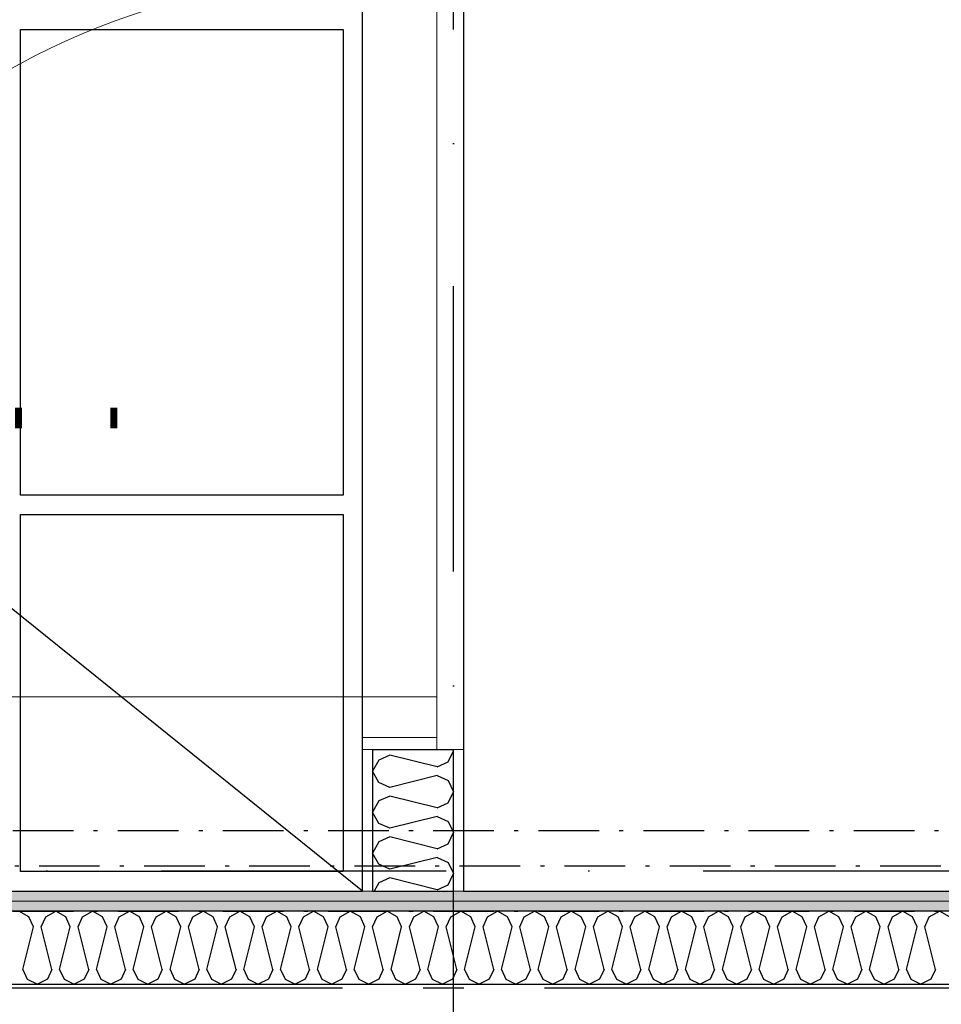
# Model space of a CAD drawing. Header units: millimetres. Extents: x -173281 to 144469, y -85977 to 83288.
# Tile 103 of 256: x -71910 to -70770, y -28237 to -27019. Entities that reach past the tile are written whole.
import ezdxf
from ezdxf.enums import TextEntityAlignment as Align

# ---------------------------------------------------------------- set-up
doc = ezdxf.new("R2010")
doc.units = ezdxf.units.MM
doc.header["$LTSCALE"] = 0.5
doc.header["$MEASUREMENT"] = 0
for name, pattern in [('Akselinje', [1500, 1000, -200, 100, -200]), ('Over snittplan', [260, 150, -50, 10, -50]), ('PLINE', [0]), ('Prikk & stiplet', [1340.555525, 705.555534, -352.777767, 0, -282.222223])]:
    doc.linetypes.add(name, pattern=pattern)
for name, color, linetype in [('223- Bjelker', 7, 'Continuous'), ('242- Ikke-bærende innervegger', 7, 'Continuous'), ('242- Ikke-bærende innervegger (Skravur)', 7, 'Continuous'), ('242- Ikke-bærende innervegger (Skravur)(Nye konstruksjoner)', 7, 'Continuous'), ('242- Ikke-bærende innervegger(Nye konstruksjoner)', 7, 'Continuous'), ('244- Vinduer_ dører_ foldevegger(Nye konstruksjoner)', 7, 'Continuous'), ('256- Faste himlinger og overflatebehandling(Nye konstruksjoner)', 7, 'Continuous'), ('257- Systemhimlinger(Nye konstruksjoner)', 7, 'Continuous'), ('82-- Modullinjer', 7, 'Continuous'), ('852- Snittmarkør', 7, 'Continuous'), ('852- Teknisk_symbolsk informasjon_ bygning(Nye konstruksjoner)', 7, 'Continuous'), ('862- M___Nettoareal(Nye konstruksjoner)', 7, 'Continuous'), ('862- M___Nettoareal(Polylinje)(Nye konstruksjoner)', 7, 'Continuous'), ('862- M___Nettoareal(Tekst)(Nye konstruksjoner)', 7, 'Continuous')]:
    doc.layers.add(name, color=color, linetype=linetype)
for name, color, linetype, lineweight in [('234- Vinduer_ dører_ porter(Nye konstruksjoner)', 7, 'Continuous', 0), ('236- Innvendig kledning og overflate', 7, 'Continuous', 0), ('236- Innvendig kledning og overflate(Nye konstruksjoner)', 7, 'Continuous', 0)]:
    doc.layers.add(name, color=color, linetype=linetype, lineweight=lineweight)
doc.styles.add('GENERATED_STYLE_1', font='arial.ttf')
doc.styles.add('GENERATED_STYLE_2', font='arial.ttf')
pattern_1 = [(180, (0, 0), (0, 86.60254), [0, -50]), (180, (-25, -43.3), (0, 86.60254), [0, -50])]
pattern_2 = [(270, (0, 0), (86.60254, 0), [0, -50]), (270, (43.3, -25), (86.60254, 0), [0, -50])]

# ---------------------------------------------------------------- blocks, each defined once
blk = doc.blocks.new('Teknisk_A-134_20', base_point=(-69422.5, -27267.9))
at = {"layer": '862- M___Nettoareal(Polylinje)(Nye konstruksjoner)', "linetype": 'PLINE', "flags": 128}
blk.add_lwpolyline([(-71360.7, -25946.9), (-71360.7, -28096.9), (-68548.2, -28096.9), (-67983.2, -28096.9), (-67885.7, -28096.9), (-67885.7, -25891.9), (-68658.2, -25891.9), (-68658.2, -25946.9)], close=True, dxfattribs=at)
at = {"layer": '862- M___Nettoareal(Tekst)(Nye konstruksjoner)', "style": 'GENERATED_STYLE_1'}
for tag, height, p in [('DUMMY_862', 150, (-69540.4, -26924.9)), ('ROOM_NAME', 150, (-69540.4, -27645.1)), ('DUMMY_861', 100, (-69697.5, -27244.9)), ('ROOM_NUMBER', 100, (-69697.5, -27633.7)), ('DUMMY_863', 100, (-69304.7, -27610.8))]:
    blk.add_attdef(tag, text='', height=height, rotation=90, dxfattribs=at).set_placement(p, align=Align.TOP_LEFT)
blk = doc.blocks.new('Lager_A-121_28', base_point=(-73471.4, -27508.3))
at = {"layer": '862- M___Nettoareal(Polylinje)(Nye konstruksjoner)', "linetype": 'PLINE', "flags": 128}
blk.add_lwpolyline([(-74143.2, -25946.9), (-74143.2, -28096.9), (-71485.7, -28096.9), (-71485.7, -25946.9)], close=True, dxfattribs=at)
at = {"layer": '862- M___Nettoareal(Tekst)(Nye konstruksjoner)', "style": 'GENERATED_STYLE_1'}
for tag, height, p in [('DUMMY_862', 150, (-73589.3, -27245.2)), ('ROOM_NAME', 150, (-73589.3, -27805.6)), ('DUMMY_861', 100, (-73746.4, -27405.4)), ('ROOM_NUMBER', 100, (-73746.4, -27794.2)), ('DUMMY_863', 100, (-73353.6, -27771.4))]:
    blk.add_attdef(tag, text='', height=height, rotation=90, dxfattribs=at).set_placement(p, align=Align.TOP_LEFT)
blk = doc.blocks.new('*X385')
at = {"layer": '242- Ikke-bærende innervegger (Skravur)', "linetype": 'PLINE'}
for p, q in [((-71898.1, -28128.9), (-71910.5, -28121.9)), ((-71877.4, -28128.9), (-71865, -28121.9)), ((-71852.5, -28128.9), (-71865, -28121.9)), ((-71831.9, -28128.9), (-71819.5, -28121.9)), ((-71807, -28128.9), (-71819.5, -28121.9)), ((-71786.4, -28128.9), (-71773.9, -28121.9)), ((-71761.5, -28128.9), (-71773.9, -28121.9)), ((-71740.8, -28128.9), (-71728.4, -28121.9)), ((-71716, -28128.9), (-71728.4, -28121.9)), ((-71695.3, -28128.9), (-71682.9, -28121.9)), ((-71670.4, -28128.9), (-71682.9, -28121.9)), ((-71649.8, -28128.9), (-71637.3, -28121.9)), ((-71624.9, -28128.9), (-71637.3, -28121.9)), ((-71604.2, -28128.9), (-71591.8, -28121.9)), ((-71579.4, -28128.9), (-71591.8, -28121.9)), ((-71558.7, -28128.9), (-71546.3, -28121.9)), ((-71533.9, -28128.9), (-71546.3, -28121.9)), ((-71513.2, -28128.9), (-71500.8, -28121.9)), ((-71488.3, -28128.9), (-71500.8, -28121.9)), ((-71467.7, -28128.9), (-71455.2, -28121.9)), ((-71442.8, -28128.9), (-71455.2, -28121.9)), ((-71422.1, -28128.9), (-71409.7, -28121.9)), ((-71397.3, -28128.9), (-71409.7, -28121.9)), ((-71376.6, -28128.9), (-71364.2, -28121.9)), ((-71351.7, -28128.9), (-71364.2, -28121.9)), ((-71331.1, -28128.9), (-71318.6, -28121.9)), ((-71306.2, -28128.9), (-71318.6, -28121.9)), ((-71285.6, -28128.9), (-71273.1, -28121.9)), ((-71260.7, -28128.9), (-71273.1, -28121.9)), ((-71240, -28128.9), (-71227.6, -28121.9)), ((-71215.2, -28128.9), (-71227.6, -28121.9)), ((-71194.5, -28128.9), (-71182.1, -28121.9)), ((-71169.6, -28128.9), (-71182.1, -28121.9)), ((-71149, -28128.9), (-71136.5, -28121.9)), ((-71124.1, -28128.9), (-71136.5, -28121.9)), ((-71103.4, -28128.9), (-71091, -28121.9)), ((-71078.6, -28128.9), (-71091, -28121.9)), ((-71057.9, -28128.9), (-71045.5, -28121.9)), ((-71033.1, -28128.9), (-71045.5, -28121.9)), ((-71012.4, -28128.9), (-71000, -28121.9)), ((-70987.5, -28128.9), (-71000, -28121.9)), ((-70966.9, -28128.9), (-70954.4, -28121.9)), ((-70942, -28128.9), (-70954.4, -28121.9)), ((-70921.3, -28128.9), (-70908.9, -28121.9)), ((-70896.5, -28128.9), (-70908.9, -28121.9)), ((-70875.8, -28128.9), (-70863.4, -28121.9)), ((-70850.9, -28128.9), (-70863.4, -28121.9)), ((-70830.3, -28128.9), (-70817.8, -28121.9)), ((-70805.4, -28128.9), (-70817.8, -28121.9)), ((-70784.8, -28128.9), (-70772.3, -28121.9)), ((-70759.9, -28128.9), (-70772.3, -28121.9)), ((-71892.5, -28141.1), (-71898.1, -28128.9)), ((-71883, -28141.1), (-71877.4, -28128.9)), ((-71847, -28141.1), (-71852.5, -28128.9)), ((-71837.4, -28141.1), (-71831.9, -28128.9)), ((-71801.5, -28141.1), (-71807, -28128.9)), ((-71791.9, -28141.1), (-71786.4, -28128.9)), ((-71755.9, -28141.1), (-71761.5, -28128.9)), ((-71746.4, -28141.1), (-71740.8, -28128.9)), ((-71710.4, -28141.1), (-71716, -28128.9)), ((-71700.9, -28141.1), (-71695.3, -28128.9)), ((-71664.9, -28141.1), (-71670.4, -28128.9)), ((-71655.3, -28141.1), (-71649.8, -28128.9)), ((-71619.4, -28141.1), (-71624.9, -28128.9)), ((-71609.8, -28141.1), (-71604.2, -28128.9)), ((-71573.8, -28141.1), (-71579.4, -28128.9)), ((-71564.3, -28141.1), (-71558.7, -28128.9)), ((-71528.3, -28141.1), (-71533.9, -28128.9)), ((-71518.7, -28141.1), (-71513.2, -28128.9)), ((-71482.8, -28141.1), (-71488.3, -28128.9)), ((-71473.2, -28141.1), (-71467.7, -28128.9)), ((-71437.3, -28141.1), (-71442.8, -28128.9)), ((-71427.7, -28141.1), (-71422.1, -28128.9)), ((-71391.7, -28141.1), (-71397.3, -28128.9)), ((-71382.2, -28141.1), (-71376.6, -28128.9)), ((-71346.2, -28141.1), (-71351.7, -28128.9)), ((-71336.6, -28141.1), (-71331.1, -28128.9)), ((-71300.7, -28141.1), (-71306.2, -28128.9)), ((-71291.1, -28141.1), (-71285.6, -28128.9)), ((-71255.1, -28141.1), (-71260.7, -28128.9)), ((-71245.6, -28141.1), (-71240, -28128.9)), ((-71209.6, -28141.1), (-71215.2, -28128.9)), ((-71200, -28141.1), (-71194.5, -28128.9)), ((-71164.1, -28141.1), (-71169.6, -28128.9)), ((-71154.5, -28141.1), (-71149, -28128.9)), ((-71118.6, -28141.1), (-71124.1, -28128.9)), ((-71109, -28141.1), (-71103.4, -28128.9)), ((-71073, -28141.1), (-71078.6, -28128.9)), ((-71063.5, -28141.1), (-71057.9, -28128.9)), ((-71027.5, -28141.1), (-71033.1, -28128.9)), ((-71017.9, -28141.1), (-71012.4, -28128.9)), ((-70982, -28141.1), (-70987.5, -28128.9)), ((-70972.4, -28141.1), (-70966.9, -28128.9)), ((-70936.4, -28141.1), (-70942, -28128.9)), ((-70926.9, -28141.1), (-70921.3, -28128.9)), ((-70890.9, -28141.1), (-70896.5, -28128.9)), ((-70881.4, -28141.1), (-70875.8, -28128.9)), ((-70845.4, -28141.1), (-70850.9, -28128.9)), ((-70835.8, -28141.1), (-70830.3, -28128.9)), ((-70799.9, -28141.1), (-70805.4, -28128.9)), ((-70790.3, -28141.1), (-70784.8, -28128.9)), ((-71905.7, -28193.9), (-71892.5, -28141.1)), ((-71869.8, -28193.9), (-71883, -28141.1)), ((-71860.2, -28193.9), (-71847, -28141.1)), ((-71824.2, -28193.9), (-71837.4, -28141.1)), ((-71814.7, -28193.9), (-71801.5, -28141.1)), ((-71778.7, -28193.9), (-71791.9, -28141.1)), ((-71769.1, -28193.9), (-71755.9, -28141.1)), ((-71733.2, -28193.9), (-71746.4, -28141.1)), ((-71723.6, -28193.9), (-71710.4, -28141.1)), ((-71687.7, -28193.9), (-71700.9, -28141.1)), ((-71678.1, -28193.9), (-71664.9, -28141.1)), ((-71642.1, -28193.9), (-71655.3, -28141.1)), ((-71632.6, -28193.9), (-71619.4, -28141.1)), ((-71596.6, -28193.9), (-71609.8, -28141.1)), ((-71587, -28193.9), (-71573.8, -28141.1)), ((-71551.1, -28193.9), (-71564.3, -28141.1)), ((-71541.5, -28193.9), (-71528.3, -28141.1)), ((-71505.5, -28193.9), (-71518.7, -28141.1)), ((-71496, -28193.9), (-71482.8, -28141.1)), ((-71460, -28193.9), (-71473.2, -28141.1)), ((-71450.4, -28193.9), (-71437.3, -28141.1)), ((-71414.5, -28193.9), (-71427.7, -28141.1)), ((-71404.9, -28193.9), (-71391.7, -28141.1)), ((-71369, -28193.9), (-71382.2, -28141.1)), ((-71359.4, -28193.9), (-71346.2, -28141.1)), ((-71323.4, -28193.9), (-71336.6, -28141.1)), ((-71313.9, -28193.9), (-71300.7, -28141.1)), ((-71277.9, -28193.9), (-71291.1, -28141.1)), ((-71268.3, -28193.9), (-71255.1, -28141.1)), ((-71232.4, -28193.9), (-71245.6, -28141.1)), ((-71222.8, -28193.9), (-71209.6, -28141.1)), ((-71186.9, -28193.9), (-71200, -28141.1)), ((-71177.3, -28193.9), (-71164.1, -28141.1)), ((-71141.3, -28193.9), (-71154.5, -28141.1)), ((-71131.8, -28193.9), (-71118.6, -28141.1)), ((-71095.8, -28193.9), (-71109, -28141.1)), ((-71086.2, -28193.9), (-71073, -28141.1)), ((-71050.3, -28193.9), (-71063.5, -28141.1)), ((-71040.7, -28193.9), (-71027.5, -28141.1)), ((-71004.7, -28193.9), (-71017.9, -28141.1)), ((-70995.2, -28193.9), (-70982, -28141.1)), ((-70959.2, -28193.9), (-70972.4, -28141.1)), ((-70949.6, -28193.9), (-70936.4, -28141.1)), ((-70913.7, -28193.9), (-70926.9, -28141.1)), ((-70904.1, -28193.9), (-70890.9, -28141.1)), ((-70868.2, -28193.9), (-70881.4, -28141.1)), ((-70858.6, -28193.9), (-70845.4, -28141.1)), ((-70822.6, -28193.9), (-70835.8, -28141.1)), ((-70813.1, -28193.9), (-70799.9, -28141.1)), ((-70777.1, -28193.9), (-70790.3, -28141.1)), ((-71905.7, -28193.9), (-71900.2, -28206)), ((-71869.8, -28193.9), (-71875.3, -28206)), ((-71860.2, -28193.9), (-71854.6, -28206)), ((-71824.2, -28193.9), (-71829.8, -28206)), ((-71814.7, -28193.9), (-71809.1, -28206)), ((-71778.7, -28193.9), (-71784.3, -28206)), ((-71769.1, -28193.9), (-71763.6, -28206)), ((-71733.2, -28193.9), (-71738.7, -28206)), ((-71723.6, -28193.9), (-71718.1, -28206)), ((-71687.7, -28193.9), (-71693.2, -28206)), ((-71678.1, -28193.9), (-71672.5, -28206)), ((-71642.1, -28193.9), (-71647.7, -28206)), ((-71632.6, -28193.9), (-71627, -28206)), ((-71596.6, -28193.9), (-71602.1, -28206)), ((-71587, -28193.9), (-71581.5, -28206)), ((-71551.1, -28193.9), (-71556.6, -28206)), ((-71541.5, -28193.9), (-71536, -28206)), ((-71505.5, -28193.9), (-71511.1, -28206)), ((-71496, -28193.9), (-71490.4, -28206)), ((-71460, -28193.9), (-71465.6, -28206)), ((-71450.4, -28193.9), (-71444.9, -28206)), ((-71414.5, -28193.9), (-71420, -28206)), ((-71404.9, -28193.9), (-71399.4, -28206)), ((-71369, -28193.9), (-71374.5, -28206)), ((-71359.4, -28193.9), (-71353.8, -28206)), ((-71323.4, -28193.9), (-71329, -28206)), ((-71313.9, -28193.9), (-71308.3, -28206)), ((-71277.9, -28193.9), (-71283.5, -28206)), ((-71268.3, -28193.9), (-71262.8, -28206)), ((-71232.4, -28193.9), (-71237.9, -28206)), ((-71222.8, -28193.9), (-71217.3, -28206)), ((-71186.9, -28193.9), (-71192.4, -28206)), ((-71177.3, -28193.9), (-71171.7, -28206)), ((-71141.3, -28193.9), (-71146.9, -28206)), ((-71131.8, -28193.9), (-71126.2, -28206)), ((-71095.8, -28193.9), (-71101.3, -28206)), ((-71086.2, -28193.9), (-71080.7, -28206)), ((-71050.3, -28193.9), (-71055.8, -28206)), ((-71040.7, -28193.9), (-71035.2, -28206)), ((-71004.7, -28193.9), (-71010.3, -28206)), ((-70995.2, -28193.9), (-70989.6, -28206)), ((-70959.2, -28193.9), (-70964.8, -28206)), ((-70949.6, -28193.9), (-70944.1, -28206)), ((-70913.7, -28193.9), (-70919.2, -28206)), ((-70904.1, -28193.9), (-70898.6, -28206)), ((-70868.2, -28193.9), (-70873.7, -28206)), ((-70858.6, -28193.9), (-70853, -28206)), ((-70822.6, -28193.9), (-70828.2, -28206)), ((-70813.1, -28193.9), (-70807.5, -28206)), ((-70777.1, -28193.9), (-70782.7, -28206)), ((-71900.2, -28206), (-71887.7, -28211.9)), ((-71875.3, -28206), (-71887.7, -28211.9)), ((-71854.6, -28206), (-71842.2, -28211.9)), ((-71829.8, -28206), (-71842.2, -28211.9)), ((-71809.1, -28206), (-71796.7, -28211.9)), ((-71784.3, -28206), (-71796.7, -28211.9)), ((-71763.6, -28206), (-71751.2, -28211.9)), ((-71738.7, -28206), (-71751.2, -28211.9)), ((-71718.1, -28206), (-71705.6, -28211.9)), ((-71693.2, -28206), (-71705.6, -28211.9)), ((-71672.5, -28206), (-71660.1, -28211.9)), ((-71647.7, -28206), (-71660.1, -28211.9)), ((-71627, -28206), (-71614.6, -28211.9)), ((-71602.1, -28206), (-71614.6, -28211.9)), ((-71581.5, -28206), (-71569.1, -28211.9)), ((-71556.6, -28206), (-71569.1, -28211.9)), ((-71536, -28206), (-71523.5, -28211.9)), ((-71511.1, -28206), (-71523.5, -28211.9)), ((-71490.4, -28206), (-71478, -28211.9)), ((-71465.6, -28206), (-71478, -28211.9)), ((-71444.9, -28206), (-71432.5, -28211.9)), ((-71420, -28206), (-71432.5, -28211.9)), ((-71399.4, -28206), (-71386.9, -28211.9)), ((-71374.5, -28206), (-71386.9, -28211.9)), ((-71353.8, -28206), (-71341.4, -28211.9)), ((-71329, -28206), (-71341.4, -28211.9)), ((-71308.3, -28206), (-71295.9, -28211.9)), ((-71283.5, -28206), (-71295.9, -28211.9)), ((-71262.8, -28206), (-71250.4, -28211.9)), ((-71237.9, -28206), (-71250.4, -28211.9)), ((-71217.3, -28206), (-71204.8, -28211.9)), ((-71192.4, -28206), (-71204.8, -28211.9)), ((-71171.7, -28206), (-71159.3, -28211.9)), ((-71146.9, -28206), (-71159.3, -28211.9)), ((-71126.2, -28206), (-71113.8, -28211.9)), ((-71101.3, -28206), (-71113.8, -28211.9)), ((-71080.7, -28206), (-71068.2, -28211.9)), ((-71055.8, -28206), (-71068.2, -28211.9)), ((-71035.2, -28206), (-71022.7, -28211.9)), ((-71010.3, -28206), (-71022.7, -28211.9)), ((-70989.6, -28206), (-70977.2, -28211.9)), ((-70964.8, -28206), (-70977.2, -28211.9)), ((-70944.1, -28206), (-70931.7, -28211.9)), ((-70919.2, -28206), (-70931.7, -28211.9)), ((-70898.6, -28206), (-70886.1, -28211.9)), ((-70873.7, -28206), (-70886.1, -28211.9)), ((-70853, -28206), (-70840.6, -28211.9)), ((-70828.2, -28206), (-70840.6, -28211.9)), ((-70807.5, -28206), (-70795.1, -28211.9)), ((-70782.7, -28206), (-70795.1, -28211.9))]:
    blk.add_line(p, q, dxfattribs=at)
blk = doc.blocks.new('*X891')
at = {"layer": '242- Ikke-bærende innervegger (Skravur)(Nye konstruksjoner)', "linetype": 'PLINE'}
for p, q in [((-71451.9, -27928.8), (-71465.5, -27934.9)), ((-71393.2, -27943.4), (-71451.9, -27928.8)), ((-71379.7, -27937.3), (-71373.2, -27923.5)), ((-71373.9, -27921.9), (-71373.2, -27923.5)), ((-71465.5, -27934.9), (-71473.2, -27948.8)), ((-71393.2, -27943.4), (-71379.7, -27937.3)), ((-71465.5, -27962.6), (-71473.2, -27948.8)), ((-71451.9, -27968.7), (-71465.5, -27962.6)), ((-71393.2, -27954.1), (-71451.9, -27968.7)), ((-71393.2, -27954.1), (-71379.7, -27960.2)), ((-71379.7, -27960.2), (-71373.2, -27974)), ((-71379.7, -27987.9), (-71373.2, -27974)), ((-71465.5, -27985.5), (-71473.2, -27999.3)), ((-71451.9, -27979.4), (-71465.5, -27985.5)), ((-71393.2, -27994), (-71451.9, -27979.4)), ((-71393.2, -27994), (-71379.7, -27987.9)), ((-71465.5, -28013.2), (-71473.2, -27999.3)), ((-71451.9, -28019.3), (-71465.5, -28013.2)), ((-71393.2, -28004.7), (-71451.9, -28019.3)), ((-71393.2, -28004.7), (-71379.7, -28010.8)), ((-71379.7, -28010.8), (-71373.2, -28024.6)), ((-71379.7, -28038.4), (-71373.2, -28024.6)), ((-71465.5, -28036.1), (-71473.2, -28049.9)), ((-71451.9, -28029.9), (-71465.5, -28036.1)), ((-71393.2, -28044.6), (-71451.9, -28029.9)), ((-71393.2, -28044.6), (-71379.7, -28038.4)), ((-71465.5, -28063.7), (-71473.2, -28049.9)), ((-71393.2, -28055.2), (-71451.9, -28069.9)), ((-71393.2, -28055.2), (-71379.7, -28061.4)), ((-71379.7, -28061.4), (-71373.2, -28075.2)), ((-71451.9, -28069.9), (-71465.5, -28063.7)), ((-71379.7, -28089), (-71373.2, -28075.2)), ((-71465.5, -28086.7), (-71471.2, -28096.9)), ((-71451.9, -28080.5), (-71465.5, -28086.7)), ((-71393.2, -28095.2), (-71451.9, -28080.5)), ((-71393.2, -28095.2), (-71379.7, -28089))]:
    blk.add_line(p, q, dxfattribs=at)
blk = doc.blocks.new('Dørstempel[83]', base_point=(-71360.7, -27411.9))
at = {"layer": '852- Teknisk_symbolsk informasjon_ bygning(Nye konstruksjoner)', "char_height": 75, "attachment_point": 1, "rotation": 90, "style": 'GENERATED_STYLE_1'}
for s, insert in [('\\A1;{\\pql;\\pt0,50;\\fArial|b0|i0|c0|p0;\\W1.000000;x2\xa0090\\fArial|b0|i0|c0|p0;\\W1.000000;\\A1{\\H.66x;\\S^  ;}\\fArial|b0|i0|c0|p0;\\W1.000000;\\fArial|b0|i0|c0|p0;\\W1.000000;\\A1{\\H.66x;\\S^  ;}}', (-72175.7, -27340.5)), ('\\A1;{\\pql;\\pt0,50;\\fArial|b0|i0|c0|p0;\\W1.000000;990\\fArial|b0|i0|c0|p0;\\W1.000000;\\A1{\\H.66x;\\S^  ;}\\fArial|b0|i0|c0|p0;\\W1.000000;\\fArial|b0|i0|c0|p0;\\W1.000000;\\A1{\\H.66x;\\S^  ;}}', (-72175.7, -27512.1))]:
    blk.add_mtext(s, dxfattribs=dict(at, insert=insert))
at = {"layer": '852- Teknisk_symbolsk informasjon_ bygning(Nye konstruksjoner)', "style": 'GENERATED_STYLE_1'}
for tag, p in [('DUMMY_228', (-72192.8, -27031.7)), ('DUMMY_230', (-72074.9, -27512.1)), ('DUMMY_232', (-71957.1, -27529.3)), ('DUMMY_234', (-71839.2, -27529.3))]:
    blk.add_attdef(tag, text='', height=75, rotation=90, dxfattribs=at).set_placement(p, align=Align.TOP_LEFT)
blk.add_attdef('AC_WIDO_ID', text='', height=100, rotation=90, dxfattribs=at).set_placement((-72192.8, -27379.4), align=Align.BOTTOM_CENTER)
for tag, p in [('DUMMY_229', (-72074.9, -27569.3)), ('DUMMY_231', (-71957.1, -27569.3)), ('DUMMY_233', (-71839.2, -27569.3)), ('strUnitPrefix', (-72192.8, -27586.4))]:
    blk.add_attdef(tag, text='', height=75, rotation=90, dxfattribs=at).set_placement(p, align=Align.TOP_RIGHT)
blk = doc.blocks.new('Dør[42]')
at = {"layer": '234- Vinduer_ dører_ porter(Nye konstruksjoner)', "linetype": 'PLINE'}
for p, q in [((-71485.7, -26901.9), (-71485.7, -27921.9)), ((-71485.7, -26916.9), (-71485.7, -26901.9)), ((-71485.7, -26901.9), (-71393.7, -26901.9)), ((-71393.7, -26916.9), (-71393.7, -26901.9)), ((-71360.7, -26901.9), (-71360.7, -27921.9)), ((-71485.7, -26966.9), (-71485.7, -26916.9)), ((-71485.7, -26916.9), (-71393.7, -26916.9)), ((-71393.7, -26916.9), (-71393.7, -26966.9)), ((-71485.7, -26966.9), (-71485.7, -27856.9)), ((-71393.7, -26966.9), (-71485.7, -26966.9)), ((-71393.7, -27856.9), (-71393.7, -26966.9)), ((-71485.7, -27856.9), (-72375.7, -27856.9)), ((-71485.7, -27906.9), (-71485.7, -27856.9)), ((-71485.7, -27856.9), (-71393.7, -27856.9)), ((-71393.7, -27856.9), (-71393.7, -27906.9)), ((-71485.7, -27906.9), (-71485.7, -27921.9)), ((-71393.7, -27906.9), (-71485.7, -27906.9)), ((-71393.7, -27906.9), (-71393.7, -27921.9)), ((-71485.7, -27921.9), (-71393.7, -27921.9))]:
    blk.add_line(p, q, dxfattribs=at)
blk.add_arc((-71485.7, -27856.9), 890, 90, 180, dxfattribs=at)
at = {"layer": '236- Innvendig kledning og overflate(Nye konstruksjoner)', "linetype": 'PLINE'}
for p, q in [((-71485.7, -26901.9), (-71473.2, -26901.9)), ((-71485.7, -26901.9), (-71473.2, -26901.9)), ((-71373.2, -26901.9), (-71360.7, -26901.9)), ((-71485.7, -27921.9), (-71473.2, -27921.9)), ((-71485.7, -27921.9), (-71473.2, -27921.9)), ((-71373.2, -27921.9), (-71360.7, -27921.9))]:
    blk.add_line(p, q, dxfattribs=at)
at = {"layer": '244- Vinduer_ dører_ foldevegger(Nye konstruksjoner)', "linetype": 'PLINE'}
for p, q in [((-71473.2, -26901.9), (-71393.7, -26901.9)), ((-71473.2, -26901.9), (-71393.7, -26901.9)), ((-71393.7, -26901.9), (-71373.2, -26901.9)), ((-71473.2, -27921.9), (-71393.7, -27921.9)), ((-71473.2, -27921.9), (-71393.7, -27921.9)), ((-71393.7, -27921.9), (-71373.2, -27921.9))]:
    blk.add_line(p, q, dxfattribs=at)
at = {"layer": '852- Teknisk_symbolsk informasjon_ bygning(Nye konstruksjoner)'}
ref = blk.add_blockref('Dørstempel[83]', (-71360.7, -27411.9), dxfattribs=at)
ref.add_attrib('AC_WIDO_ID', 'A-134', dxfattribs={"color": 7, "height": 100, "rotation": 90, "style": 'GENERATED_STYLE_1'}).set_placement((-72192.8, -27379.4), align=Align.BOTTOM_CENTER)
ref.add_attrib('strUnitPrefix', 'BxH:', dxfattribs={"color": 7, "height": 75, "rotation": 90, "style": 'GENERATED_STYLE_1'}).set_placement((-72192.8, -27586.4), align=Align.TOP_RIGHT)
ref.add_attrib('DUMMY_232', '-', dxfattribs={"color": 7, "height": 75, "rotation": 90, "style": 'GENERATED_STYLE_1'}).set_placement((-71957.1, -27529.3), align=Align.TOP_LEFT)
ref.add_attrib('DUMMY_234', '-', dxfattribs={"color": 7, "height": 75, "rotation": 90, "style": 'GENERATED_STYLE_1'}).set_placement((-71839.2, -27529.3), align=Align.TOP_LEFT)
blk = doc.blocks.new('Standard grid marker[259]', base_point=(20939.5, -28216.9))
at = {"layer": '82-- Modullinjer', "linetype": 'Akselinje'}
blk.add_line((20739.5, -28216.9), (-81321.3, -28216.9), dxfattribs=at)
at = {"layer": '82-- Modullinjer', "style": 'GENERATED_STYLE_2'}
for tag, p in [('AC_MarkerText_1_1', (-81898.8, -28256.9)), ('AC_MarkerText_1_0', (21062, -28256.9))]:
    blk.add_attdef(tag, text='', height=175, rotation=90, dxfattribs=at).set_placement(p, align=Align.TOP_CENTER)

msp = doc.modelspace()

# ---------------------------------------------------------------- hatches: boundary and pattern name
at = {"layer": '242- Ikke-bærende innervegger (Skravur)', "linetype": 'Continuous'}
h = msp.add_hatch(dxfattribs=at)
h.set_pattern_fill('Gips', color=256, style=0, pattern_type=2)
h.set_pattern_definition(pattern_1)
h.paths.add_polyline_path([(-75210.7, -28096.9), (-75210.7, -28109.4), (-68548.2, -28109.4), (-68548.2, -28096.9)])
h = msp.add_hatch(dxfattribs=at)
h.set_pattern_fill('Gips', color=256, style=0, pattern_type=2)
h.set_pattern_definition(pattern_1)
h.paths.add_polyline_path([(-75210.7, -28121.9), (-68548.2, -28121.9), (-68548.2, -28109.4), (-75210.7, -28109.4)])
at = {"layer": '242- Ikke-bærende innervegger (Skravur)(Nye konstruksjoner)', "linetype": 'Continuous'}
h = msp.add_hatch(dxfattribs=at)
h.set_pattern_fill('Gips', color=256, style=0, pattern_type=2)
h.set_pattern_definition(pattern_2)
h.paths.add_polyline_path([(-71485.7, -28096.9), (-71473.2, -28096.9), (-71473.2, -27921.9), (-71485.7, -27921.9)])
h = msp.add_hatch(dxfattribs=at)
h.set_pattern_fill('Gips', color=256, style=0, pattern_type=2)
h.set_pattern_definition(pattern_2)
h.paths.add_polyline_path([(-71373.2, -28096.9), (-71360.7, -28096.9), (-71360.7, -27921.9), (-71373.2, -27921.9)])

# ---------------------------------------------------------------- linework, layer by layer
at = {"layer": '223- Bjelker', "linetype": 'Over snittplan'}
for p, q in [((-77768.2, -28021.9), (-70408.7, -28021.9)), ((-77768.2, -28121.9), (-70408.7, -28121.9))]:
    msp.add_line(p, q, dxfattribs=at)
at = {"layer": '223- Bjelker', "linetype": 'Prikk & stiplet'}
msp.add_line((-77768.2, -28071.9), (-70408.7, -28071.9), dxfattribs=at)
at = {"layer": '236- Innvendig kledning og overflate', "linetype": 'PLINE'}
msp.add_line((-68548.2, -28109.4), (-75210.7, -28109.4), dxfattribs=at)
at = {"layer": '236- Innvendig kledning og overflate', "linetype": 'PLINE', "flags": 128}
msp.add_lwpolyline([(-68548.2, -28096.9), (-75210.7, -28096.9)], dxfattribs=at)
at = {"layer": '236- Innvendig kledning og overflate(Nye konstruksjoner)', "linetype": 'PLINE'}
for p, q in [((-71485.7, -27921.9), (-71473.2, -27921.9)), ((-71373.2, -27921.9), (-71360.7, -27921.9))]:
    msp.add_line(p, q, dxfattribs=at)
at = {"layer": '236- Innvendig kledning og overflate(Nye konstruksjoner)', "linetype": 'PLINE', "flags": 128}
for points in [[(-71485.7, -27921.9), (-71485.7, -28096.9)], [(-71360.7, -28096.9), (-71360.7, -27921.9)], [(-71485.7, -28096.9), (-71473.2, -28096.9)], [(-71373.2, -28096.9), (-71360.7, -28096.9)]]:
    msp.add_lwpolyline(points, dxfattribs=at)
at = {"layer": '242- Ikke-bærende innervegger', "linetype": 'PLINE'}
msp.add_line((-68758.2, -28121.9), (-75210.7, -28121.9), dxfattribs=at)
at = {"layer": '242- Ikke-bærende innervegger', "linetype": 'PLINE', "flags": 128}
msp.add_lwpolyline([(-75210.7, -28211.9), (-68768.2, -28211.9)], dxfattribs=at)
at = {"layer": '242- Ikke-bærende innervegger(Nye konstruksjoner)', "linetype": 'PLINE'}
for p, q in [((-71473.2, -27921.9), (-71473.2, -28096.9)), ((-71473.2, -27921.9), (-71393.7, -27921.9)), ((-71393.7, -27921.9), (-71373.2, -27921.9)), ((-71373.2, -28096.9), (-71373.2, -27921.9))]:
    msp.add_line(p, q, dxfattribs=at)
at = {"layer": '242- Ikke-bærende innervegger(Nye konstruksjoner)', "linetype": 'PLINE', "flags": 128}
msp.add_lwpolyline([(-71473.2, -28096.9), (-71373.2, -28096.9)], dxfattribs=at)
at = {"layer": '256- Faste himlinger og overflatebehandling(Nye konstruksjoner)', "linetype": 'Over snittplan', "flags": 128}
msp.add_lwpolyline([(-69600.7, -28066.2), (-77218.2, -28066.2)], dxfattribs=at)
at = {"layer": '257- Systemhimlinger(Nye konstruksjoner)', "linetype": 'PLINE'}
msp.add_line((-71485.7, -28096.9), (-74155.7, -25946.9), dxfattribs=at)
at = {"layer": '257- Systemhimlinger(Nye konstruksjoner)', "linetype": 'PLINE', "flags": 128}
for points in [[(-71908.7, -27031.4), (-71509.7, -27031.4)], [(-71908.7, -27607.4), (-71908.7, -27031.4)], [(-71509.7, -27031.4), (-71509.7, -27607.4)], [(-71509.7, -27607.4), (-71908.7, -27607.4)], [(-71908.7, -27631.4), (-71509.7, -27631.4)], [(-71908.7, -28072.9), (-71908.7, -27631.4)], [(-71509.7, -27631.4), (-71509.7, -28072.9)], [(-71509.7, -28072.9), (-71908.7, -28072.9)]]:
    msp.add_lwpolyline(points, dxfattribs=at)
at = {"layer": '852- Snittmarkør', "linetype": 'Prikk & stiplet'}
msp.add_line((-71373.2, -49153.9), (-71373.2, 6068), dxfattribs=at)

# ---------------------------------------------------------------- block references
at = {"layer": '242- Ikke-bærende innervegger'}
msp.add_blockref('*X385', (0, 0), dxfattribs=at)
at = {"layer": '242- Ikke-bærende innervegger(Nye konstruksjoner)'}
msp.add_blockref('*X891', (0, 0), dxfattribs=at)
at = {"layer": '244- Vinduer_ dører_ foldevegger(Nye konstruksjoner)', "linetype": 'PLINE'}
msp.add_blockref('Dør[42]', (0, 0), dxfattribs=at)
at = {"layer": '82-- Modullinjer', "linetype": 'PLINE'}
msp.add_blockref('Standard grid marker[259]', (20939.5, -28216.9), dxfattribs=at)
at = {"layer": '862- M___Nettoareal(Nye konstruksjoner)', "linetype": 'Continuous'}
for name, p in [('Teknisk_A-134_20', (-69422.5, -27267.9)), ('Lager_A-121_28', (-73471.4, -27508.3))]:
    msp.add_blockref(name, p, dxfattribs=at)

doc.saveas('drawing.dxf')
